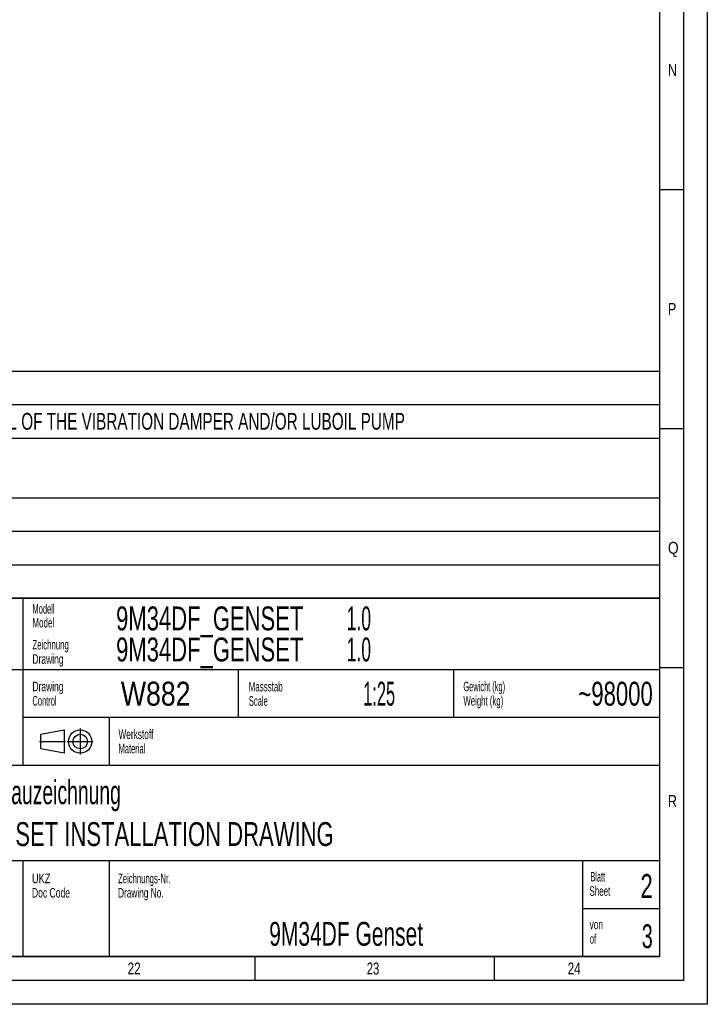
# Model space of a CAD drawing. Header units: millimetres. Extents: x 0 to 1189, y 0 to 841.
# Tile 107 of 166: x 1045 to 1189, y 0 to 206. Entities that reach past the tile are written whole.
import ezdxf
from ezdxf.enums import TextEntityAlignment as Align

# ---------------------------------------------------------------- set-up
doc = ezdxf.new("R2010")
doc.units = ezdxf.units.MM
doc.header["$LTSCALE"] = 65.395
doc.linetypes.add('CENTER', pattern=[0.6, 0.375, -0.075, 0.075, -0.075])
doc.layers.get('0').update_dxf_attribs({"linetype": 'CONTINUOUS'})
doc.styles.get("Standard").update_dxf_attribs({"font": 'txt', "width": 0.6})
doc.styles.add('TEXTSTYLE_2', font='txt')
doc.styles.add('TEXTSTYLE_3', font='txt', dxfattribs={"width": 0.8})

# ---------------------------------------------------------------- blocks, each defined once
blk = doc.blocks.new('*T1604')
at = {"color": 5, "linetype": 'Continuous'}
for p, q in [((0, 0), (187, 0)), ((0, 0), (0, -75)), ((187, 0), (187, -75)), ((0, -75), (187, -75))]:
    blk.add_line(p, q, dxfattribs=at)
at = {"color": 2, "linetype": 'Continuous', "style": 'TEXTSTYLE_3'}
for s, width, p in [('9M34DF_GENSET', 0.688645, (73.4, -6.75)), ('1.0', 0.547619, (121.61, -6.75)), ('9M34DF_GENSET', 0.688645, (73.4, -13.25)), ('1.0', 0.547619, (121.61, -13.25))]:
    blk.add_text(s, height=5, dxfattribs=dict(at, width=width)).set_placement(p)
for s, width, p in [('W882', 0.833333, (81.68, -22.5)), ('1:25', 0.511905, (128.4, -22.5)), ('-', 0.619048, (11, -72.75))]:
    blk.add_text(s, height=5, dxfattribs=dict(at, width=width)).set_placement(p, align=Align.CENTER)
for s, width, p in [('~98000', 0.690476, (185.6, -22.5)), ('2', 0.690476, (185.6, -62.75)), ('3', 0.619048, (185.6, -73.25))]:
    blk.add_text(s, height=5, dxfattribs=dict(at, width=width)).set_placement(p, align=Align.RIGHT)
at = {"color": 5, "linetype": 'Continuous', "width": 0.761905}
blk.add_text('mK', height=2, dxfattribs=at).set_placement((45.07, -31), align=Align.CENTER)
at = {"color": 7, "linetype": 'Continuous', "style": 'TEXTSTYLE_3'}
for s, width, p in [('Aggregat - Einbauzeichnung', 0.604396, (23.4, -43.12)), ('DIESEL GEN SET INSTALLATION DRAWING', 0.689116, (23.4, -51.88))]:
    blk.add_text(s, height=5, dxfattribs=dict(at, width=width)).set_placement(p)
at = {"color": 7, "linetype": 'Continuous', "style": 'TEXTSTYLE_3', "width": 0.655678}
blk.add_text('9M34DF Genset', height=5, dxfattribs=at).set_placement((121.5, -72.75), align=Align.CENTER)
blk = doc.blocks.new('*T1605')
at = {"color": 2, "linetype": 'Continuous'}
for p, q in [((0, 0), (278, 0)), ((0, 0), (0, -47.5)), ((278, 0), (278, -47.5)), ((0, -7), (278, -7)), ((8, -7), (8, -47.5)), ((0, -14), (278, -14)), ((0, -26.5), (278, -26.5)), ((0, -33.5), (278, -33.5)), ((0, -40.5), (278, -40.5)), ((0, -47.5), (278, -47.5))]:
    blk.add_line(p, q, dxfattribs=at)
for s, width, p in [('Anmerkung / REMARKS', 0.674185, (1.05, -5.25)), ('SPACE REQUIRED FOR MEASURING TORSIONAL VIBRATIONS, AND/OR FOR REMOVAL OF THE VIBRATION DAMPER AND/OR LUBOIL PUMP', 0.683886, (9.05, -12.25)), ('SPACE REQUIRED FOR REMOVAL OF PISTON AND CYLINDER LINER', 0.680087, (9.05, -19.25)), ('REDUCED REMOVAL HEIGHT PISTON AND LINER 2300mm', 0.689441, (9.05, -24.5)), ('SPACE REQUIRED FOR TERMINAL SET', 0.682028, (9.05, -31.75)), ('SPACE REQUIRED FOR TURBOCHARGER SHAFT', 0.692407, (9.05, -38.75)), ('SPACE TRQUIRED FOR CHARGE AIR COOLER REMOVING', 0.684656, (9.05, -45.75))]:
    blk.add_text(s, height=3.5, dxfattribs=dict(at, width=width)).set_placement(p)
at = {"color": 2, "linetype": 'Continuous', "width": 0.619048}
for s, p in [('b', (4, -12.25)), ('e', (4, -19.25)), ('k', (4, -31.75)), ('o', (4, -38.75)), ('p', (4, -45.75))]:
    blk.add_text(s, height=3.5, dxfattribs=at).set_placement(p, align=Align.CENTER)

msp = doc.modelspace()

# ---------------------------------------------------------------- linework, layer by layer
at = {"color": 5, "linetype": 'Continuous'}
for p, q in [((1189, 841), (1189, 0)), ((1179, 831), (1179, 10)), ((1179, 170.5), (1184, 170.5)), ((1179, 120.5), (1184, 120.5)), ((1179, 70.5), (1184, 70.5)), ((1179, 10), (10, 10)), ((1094.5, 5), (1094.5, 10)), ((1144.5, 5), (1144.5, 10)), ((1189, 0), (0, 0))]:
    msp.add_line(p, q, dxfattribs=at)
at = {"color": 6, "linetype": 'Continuous'}
for p, q in [((1184, 836), (1184, 5)), ((1179, 85), (992, 85)), ((1179, 70), (992, 70)), ((1184, 5), (5, 5))]:
    msp.add_line(p, q, dxfattribs=at)
at = {"color": 7, "linetype": 'Continuous'}
for p, q in [((1046, 50), (1046, 85)), ((1091, 60), (1091, 70)), ((1136, 60), (1136, 70)), ((1179, 60), (1046, 60)), ((1064, 50), (1064, 60)), ((1049.65902, 56.51096), (1054.53774, 57.42572)), ((1049.65902, 53.46176), (1049.65902, 56.51096)), ((1054.53774, 57.42572), (1054.53774, 52.547)), ((1054.53774, 52.547), (1049.65902, 53.46176)), ((1179, 50), (992, 50)), ((1179, 30), (992, 30)), ((1046, 10), (1046, 29.97776)), ((1064, 10), (1064, 29.97776)), ((1163, 10), (1163, 30)), ((1179, 20), (1163, 19.99784))]:
    msp.add_line(p, q, dxfattribs=at)
at = {"color": 5, "linetype": 'CENTER'}
for p, q in [((1057.89186, 57.68614), (1057.89186, 52.28658)), ((1049.40637, 54.98636), (1054.80636, 54.98636)), ((1055.19209, 54.98636), (1060.59164, 54.98636))]:
    msp.add_line(p, q, dxfattribs=at)
at = {"color": 7, "linetype": 'Continuous'}
for radius in [2.43936, 1.5246]:
    msp.add_circle((1057.89186, 54.98636), radius, dxfattribs=at)

# ---------------------------------------------------------------- block references
for name, p in [('*T1605', (901.00171, 132.5012)), ('*T1604', (992, 85))]:
    msp.add_blockref(name, p)

# ---------------------------------------------------------------- texts
at = {"color": 5, "linetype": 'Continuous'}
for s, height, style, width, p in [('N', 2.50001, 'TEXTSTYLE_2', 0.785714, (1180.77091, 194.271)), ('P', 2.50001, 'TEXTSTYLE_2', 0.785714, (1180.77091, 144.271)), ('Q', 2.50001, 'TEXTSTYLE_2', 0.857143, (1180.77091, 94.271)), ('Modell', 2, 'TEXTSTYLE_3', 0.587302, (1047.90891, 81.76214)), ('Model', 2, 'TEXTSTYLE_3', 0.62381, (1047.90891, 78.86214)), ('Zeichnung', 2, 'TEXTSTYLE_3', 0.608466, (1047.90891, 74.26214)), ('Drawing', 2, 'TEXTSTYLE_3', 0.663265, (1047.90891, 71.26214)), ('Drawing', 2, 'TEXTSTYLE_3', 0.663265, (1047.90186, 65.5095)), ('Massstab', 2, 'TEXTSTYLE_3', 0.619048, (1093.1414, 65.47636)), ('Gewicht (kg)', 2, 'TEXTSTYLE_3', 0.581349, (1138.00443, 65.51831)), ('Control', 2, 'TEXTSTYLE_3', 0.588435, (1047.90186, 62.5095)), ('Scale', 2, 'TEXTSTYLE_3', 0.595238, (1093.1414, 62.47636)), ('Weight (kg)', 2, 'TEXTSTYLE_3', 0.61039, (1138.00443, 62.51831)), ('Werkstoff', 2, 'TEXTSTYLE_3', 0.645503, (1065.90891, 55.51214)), ('Material', 2, 'TEXTSTYLE_3', 0.571429, (1065.90891, 52.51214)), ('R', 2.50001, 'TEXTSTYLE_2', 0.785714, (1180.77091, 41.271)), ('UKZ', 2, 'TEXTSTYLE_3', 0.722222, (1047.80501, 25.34131)), ('Zeichnungs-Nr.', 2, 'TEXTSTYLE_3', 0.602041, (1065.80501, 25.34131)), ('Blatt', 2, 'TEXTSTYLE_3', 0.533333, (1164.54782, 25.70337)), ('Sheet', 2, 'TEXTSTYLE_3', 0.62381, (1164.36447, 22.70337)), ('Doc Code', 2, 'TEXTSTYLE_3', 0.669643, (1047.80501, 22.34131)), ('Drawing No.', 2, 'TEXTSTYLE_3', 0.647186, (1065.80501, 22.34131)), ('von', 2, 'TEXTSTYLE_3', 0.650794, (1164.39227, 15.71354)), ('of', 2, 'TEXTSTYLE_3', 0.595238, (1164.44465, 12.68735)), ('22', 2.50001, 'TEXTSTYLE_2', 0.738095, (1067.806, 6.248)), ('23', 2.50001, 'TEXTSTYLE_2', 0.702381, (1117.806, 6.248)), ('24', 2.50001, 'TEXTSTYLE_2', 0.738095, (1159.806, 6.248))]:
    msp.add_text(s, height=height, dxfattribs=dict(at, style=style, width=width)).set_placement(p)

doc.saveas('drawing.dxf')
